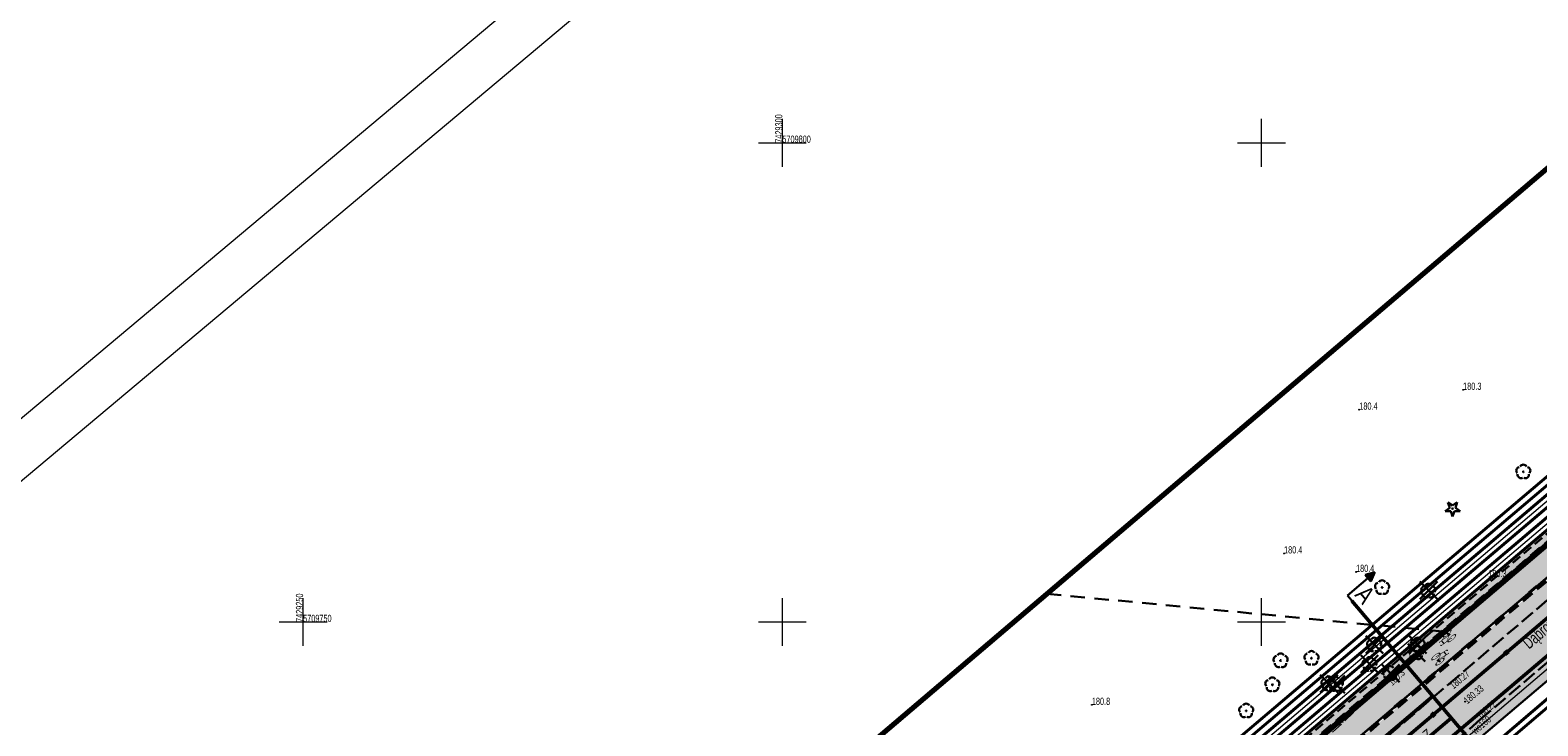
# Model space of a CAD drawing. Header units: metres. Extents: x 7429064 to 7431133, y 5709479 to 5714472.
# Tile 22 of 140: x 7429222 to 7429379, y 5709739 to 5709812. Entities that reach past the tile are written whole.
import ezdxf
from ezdxf.enums import TextEntityAlignment as Align

# ---------------------------------------------------------------- set-up
doc = ezdxf.new("R2010")
doc.units = ezdxf.units.M
for name, pattern in [('1', [0]), ('12', [3, 1, -1, 0, -1]), ('2_BUBZ02', [1.75, 1.25, -0.5]), ('2_KTCR01', [1.5, 1, -0.5]), ('2_KTJZ01', [2, 1.5, -0.5]), ('3_1', [0]), ('3_BUBZ02', [1.75, 1.25, -0.5]), ('3_BUBZ02G', [1.75, 1.25, -0.5]), ('3_KTJZ01', [2, 1.5, -0.5]), ('4', [2.5, 1.5, -1]), ('4_1', [0]), ('4_BUBZ02', [1.75, 1.25, -0.5]), ('4_BUBZ02G', [1.75, 1.25, -0.5]), ('4_SUPW_01', [0]), ('7_1', [0]), ('7_SUPW_01', [0]), ('CENTER2', [1.125, 0.75, -0.125, 0.125, -0.125]), ('DASHED', [19.05, 12.7, -6.35]), ('HIDDEN', [0.375, 0.25, -0.125])]:
    doc.linetypes.add(name, pattern=pattern)
for name, color, linetype, lineweight in [('#proj. światłowód', 1, '2_KTCR01', 18), ('_D_7_PAS DROGOWY-LINIA ROZGR TEREN INW', 222, 'HIDDEN', 50), ('_D_7_PAS DROGOWY_PODZIAL', 1, 'Continuous', 50), ('_D_7_TEREN NIEZBEDNY DLA OB_BUD', 252, 'HIDDEN', 50), ('_D_8_Wymiary', 7, 'Continuous', 20), ('_skarpy', 84, 'Continuous', 40), ('_wycinka_ZUDP', 1, 'Continuous', 30), ('arkusz', 252, 'Continuous', 18), ('BUBZ_L_1', 252, '2_BUBZ02', 18), ('BUBZ_L_1_a', 252, '4_BUBZ02', 18), ('D_1_KOCIE OCZKA', 7, 'Continuous', 50), ('D_1_LINIA_KRAWĘŻNIK_BET_20_30 WYN 12 CM - III', 7, 'Continuous', 50), ('gaPoziome', 7, 'Continuous', 30), ('GMINA_L_0', 252, '12', 35), ('KRAWĘŻNIK BETONOWY 12_25 WYN 0 CM', 250, 'DASHED', 50), ('KRZYZE_L_0', 252, '1', 18), ('KRZYZE_T_0', 252, 'Continuous', 18), ('KTJZ_L_0', 252, '2_KTJZ01', 30), ('KTUL_E_T_0', 252, 'Continuous', 25), ('PRZEKROJE_NORMALNE', 7, 'Continuous', 30), ('RTPW_T_0_a', 252, 'Continuous', 15), ('RTPW_T_1', 252, 'Continuous', 15), ('skarpa', 82, 'ŚLADY', 20), ('SUPW_E_T_0', 252, 'Continuous', 15), ('SUPW_L_0', 252, '4_SUPW_01', 18), ('zakres', 252, 'Continuous', 70)]:
    doc.layers.add(name, color=color, linetype=linetype, lineweight=lineweight)
for name, color, linetype in [('_1_Mapa', 7, 'Continuous'), ('_1_X-REFY', 7, 'Continuous'), ('C-DROGI-SYTUACJA-ETYKIETY', 7, 'Continuous'), ('zzz.gaHSDomyslna', 7, 'Continuous')]:
    doc.layers.add(name, color=color, linetype=linetype)
doc.layers.add('_Brudnopis', color=22, linetype='Continuous', lineweight=50, plot=False)
doc.layers.add('D_1_LINIA_OBRZEŻE_BET_6x30cm - III', color=24, linetype='Continuous', lineweight=30, transparency=0.3)
for name, color, linetype, lineweight, true_color, transparency in [('D_2_HECZ_CHODNIK_KOSTKA', 7, 'Continuous', 0, 0xf7f588, 0.35), ('D_2_HECZ_JEZDNIA KR3- NOWA KONSTRUKCJA', 7, 'Continuous', 13, 0x99e6ff, 0.3), ('D_2_HECZ_JEZDNIA KR3- NOWA KONSTRUKCJA G4', 7, 'Continuous', 13, 0xbdbdbd, 0.3)]:
    doc.layers.add(name, color=color, linetype=linetype, lineweight=lineweight, true_color=true_color, transparency=transparency)
for name, color, linetype, lineweight, true_color in [('DZIALKA_L_0', 7, '1', 40, 0x008000), ('HECZ DROGI ROWEROWE', 7, 'Continuous', 13, 0xff8a8a), ('OBOP_T_0_a', 7, 'Continuous', 30, 0x008000), ('OBOP_T_1_a', 7, 'Continuous', 30, 0x008000), ('UZYTKI_L_0', 7, '4', 30, 0x008000)]:
    doc.layers.add(name, color=color, linetype=linetype, lineweight=lineweight, true_color=true_color)
doc.styles.add('Styl Arial', font='arial.ttf', dxfattribs={"width": 0.8, "height": 0.9})
doc.styles.add('wym500', font='arial.ttf', dxfattribs={"width": 0.9, "height": 0.9})
doc.linetypes.add('ŚLADY', pattern='A,3.81,[130,ltypeshp.shx,S=6.35,R=0,X=0,Y=0],3.81', length=7.62)

# ---------------------------------------------------------------- blocks, each defined once
blk = doc.blocks.new('A$C59100B2D')
at = {"layer": '_wycinka_ZUDP'}
for points in [[(-0.7, -0.71), (0.7, 0.71)], [(0.7, -0.71), (-0.7, 0.71)]]:
    blk.add_lwpolyline(points, dxfattribs=at)
blk = doc.blocks.new('3_RTPW02')
at = {"linetype": 'Continuous'}
blk.add_circle((0, 0), 0.045, dxfattribs=at)
blk = doc.blocks.new('4_OBOP02_01')
at = {"linetype": 'Continuous'}
blk.add_circle((0, 0), 0.045, dxfattribs=at)
for centre, start, end in [((-0.36, 0.12), 102.1445, 221.86), ((0, 0.38), 30.1401, 149.8599), ((0.36, 0.12), 318.14, 77.8555), ((-0.22, -0.3), 174.1482, 293.8542), ((0.22, -0.3), 246.1458, 5.8518)]:
    blk.add_arc(centre, 0.375, start, end, dxfattribs=at)
blk = doc.blocks.new('4_OBOP01_01')
at = {"linetype": 'Continuous'}
for p, q in [((-0.78225, -0.26495), (-0.3012, 0.09375)), ((-0.3012, 0.09375), (-0.4937, 0.6621)), ((-0.4937, 0.6621), (-0.0039, 0.31545)), ((-0.0039, 0.31545), (0.4771, 0.67415)), ((0.4771, 0.67415), (0.2988, 0.1012)), ((0.2988, 0.1012), (0.7886, -0.24545)), ((-0.18225, -0.2575), (-0.78225, -0.26495)), ((0.01025, -0.82585), (-0.18225, -0.2575)), ((0.1886, -0.2529), (0.01025, -0.82585)), ((0.7886, -0.24545), (0.1886, -0.2529))]:
    blk.add_line(p, q, dxfattribs=at)
blk.add_circle((0, 0), 0.045, dxfattribs=at)
blk = doc.blocks.new('4_RTPW01')
at = {"linetype": 'Continuous'}
blk.add_circle((0, 0), 0.045, dxfattribs=at)
blk = doc.blocks.new('X-ref_MDCP_Szara')
at = {"layer": 'arkusz', "linetype": 'Continuous'}
for p, q in [((7429064.33, 5709640.14), (7429853.36, 5710302.21)), ((7429071.38, 5709639.53), (7429852.74, 5710295.17))]:
    blk.add_line(p, q, dxfattribs=at)
at = {"layer": 'BUBZ_L_1', "linetype": '3_BUBZ02'}
blk.add_line((7429362.15, 5709742.94), (7429344.41, 5709726.3), dxfattribs=at)
at = {"layer": 'BUBZ_L_1', "linetype": '3_BUBZ02G'}
blk.add_line((7429348.21, 5709731.08), (7429362.15, 5709742.94), dxfattribs=at)
at = {"layer": 'BUBZ_L_1', "linetype": '3_1'}
for p, q in [((7429360.71, 5709741.71), (7429360.77, 5709741.64)), ((7429361.05, 5709742), (7429361.09, 5709741.95)), ((7429361.39, 5709742.29), (7429361.42, 5709742.25)), ((7429361.72, 5709742.57), (7429361.74, 5709742.55)), ((7429362.06, 5709742.86), (7429362.06, 5709742.86)), ((7429358.69, 5709739.99), (7429358.83, 5709739.82)), ((7429359.02, 5709740.28), (7429359.15, 5709740.13)), ((7429359.36, 5709740.56), (7429359.48, 5709740.43)), ((7429359.7, 5709740.85), (7429359.8, 5709740.73)), ((7429360.04, 5709741.14), (7429360.12, 5709741.04)), ((7429360.37, 5709741.43), (7429360.45, 5709741.34)), ((7429358.01, 5709739.42), (7429358.18, 5709739.22)), ((7429358.35, 5709739.7), (7429358.51, 5709739.52))]:
    blk.add_line(p, q, dxfattribs=at)
at = {"layer": 'BUBZ_L_1_a', "linetype": '4_BUBZ02G'}
blk.add_line((7429348.21, 5709731.08), (7429364.51, 5709745.15), dxfattribs=at)
at = {"layer": 'BUBZ_L_1_a', "linetype": '4_BUBZ02'}
for p in [(7429364.51, 5709745.15), (7429348.21, 5709731.08)]:
    blk.add_line(p, (7429362.15, 5709742.94), dxfattribs=at)
at = {"layer": 'BUBZ_L_1_a', "linetype": '4_1'}
for p, q in [((7429364.1, 5709744.8), (7429364.12, 5709744.78)), ((7429364.48, 5709745.13), (7429364.48, 5709745.13)), ((7429362.21, 5709743.17), (7429362.26, 5709743.12)), ((7429362.59, 5709743.49), (7429362.66, 5709743.41)), ((7429362.97, 5709743.82), (7429363.01, 5709743.77)), ((7429363.35, 5709744.15), (7429363.39, 5709744.1)), ((7429363.73, 5709744.47), (7429363.75, 5709744.44)), ((7429360.32, 5709741.53), (7429360.4, 5709741.44)), ((7429360.7, 5709741.86), (7429360.74, 5709741.81)), ((7429361.08, 5709742.19), (7429361.16, 5709742.09)), ((7429361.46, 5709742.51), (7429361.5, 5709742.46)), ((7429361.83, 5709742.84), (7429361.92, 5709742.74)), ((7429358.81, 5709740.23), (7429358.87, 5709740.15)), ((7429359.18, 5709740.55), (7429359.23, 5709740.5)), ((7429359.56, 5709740.88), (7429359.63, 5709740.8)), ((7429359.94, 5709741.21), (7429359.98, 5709741.16)), ((7429357.67, 5709739.25), (7429357.71, 5709739.19)), ((7429358.05, 5709739.57), (7429358.11, 5709739.5)), ((7429358.43, 5709739.9), (7429358.47, 5709739.85))]:
    blk.add_line(p, q, dxfattribs=at)
at = {"layer": 'DZIALKA_L_0', "linetype": '1'}
for p, q in [((7429435.86, 5709805.65), (7429307.84, 5709696.73)), ((7429408.88, 5709766.76), (7429315.02, 5709686.81))]:
    blk.add_line(p, q, dxfattribs=at)
at = {"layer": 'GMINA_L_0', "linetype": '12'}
blk.add_line((7429307.84, 5709696.73), (7429435.86, 5709805.65), dxfattribs=at)
at = {"layer": 'KRZYZE_L_0', "linetype": '1'}
for p, q in [((7429300, 5709797.5), (7429300, 5709802.5)), ((7429350, 5709797.5), (7429350, 5709802.5)), ((7429297.5, 5709800), (7429302.5, 5709800)), ((7429347.5, 5709800), (7429352.5, 5709800)), ((7429250, 5709747.5), (7429250, 5709752.5)), ((7429300, 5709747.5), (7429300, 5709752.5)), ((7429350, 5709747.5), (7429350, 5709752.5)), ((7429247.5, 5709750), (7429252.5, 5709750)), ((7429297.5, 5709750), (7429302.5, 5709750)), ((7429347.5, 5709750), (7429352.5, 5709750))]:
    blk.add_line(p, q, dxfattribs=at)
at = {"layer": 'KTJZ_L_0', "linetype": '3_KTJZ01'}
for p, q in [((7429369.53, 5709743.52), (7429392.27, 5709762.91)), ((7429395.23, 5709758.92), (7429372.8, 5709739.82)), ((7429346.53, 5709723.92), (7429369.53, 5709743.52)), ((7429372.8, 5709739.82), (7429350.04, 5709719.88))]:
    blk.add_line(p, q, dxfattribs=at)
at = {"layer": 'SUPW_L_0', "linetype": '7_SUPW_01'}
blk.add_line((7429369.46, 5709736.3), (7429593.18, 5709927.23), dxfattribs=at)
at = {"layer": 'SUPW_L_0', "linetype": '7_1'}
blk.add_line((7429369.46, 5709736.3), (7429593.18, 5709927.23), dxfattribs=at)
at = {"layer": 'UZYTKI_L_0', "linetype": '4'}
blk.add_line((7429327.58, 5709752.94), (7429369.24, 5709748.97), dxfattribs=at)
at = {"layer": 'zakres', "linetype": 'Continuous', "lineweight": 70, "flags": 128}
blk.add_lwpolyline([(7429292.23, 5709722.86), (7429640.8, 5710019.4)], dxfattribs=at)
at = {"layer": 'OBOP_T_0_a'}
blk.add_blockref('4_OBOP01_01', (7429369.92, 5709761.82), dxfattribs=at)
at = {"layer": 'OBOP_T_1_a'}
for p in [(7429377.3, 5709765.67), (7429362.57, 5709753.6), (7429367.39, 5709753.24), (7429361.74, 5709747.61), (7429366.28, 5709747.62), (7429351.98, 5709745.97), (7429355.2, 5709746.22), (7429361.26, 5709745.59), (7429366.13, 5709746.78), (7429363.42, 5709744.63), (7429351.12, 5709743.45), (7429356.98, 5709743.57), (7429357.74, 5709743.5), (7429348.39, 5709740.73)]:
    blk.add_blockref('4_OBOP02_01', p, dxfattribs=at)
at = {"layer": 'RTPW_T_0_a'}
for p in [(7429371.02, 5709774.22), (7429360.19, 5709772.15), (7429352.34, 5709757.15), (7429359.85, 5709755.22), (7429375.55, 5709754.68), (7429364.51, 5709745.15), (7429332.29, 5709741.35)]:
    blk.add_blockref('4_RTPW01', p, dxfattribs=at)
at = {"layer": 'RTPW_T_1'}
for p in [(7429369.53, 5709743.52), (7429371.23, 5709741.69), (7429372.8, 5709739.82)]:
    blk.add_blockref('3_RTPW02', p, dxfattribs=at)
at = {"layer": 'KRZYZE_T_0', "width": 0.7}
for s, p in [('7429300', (7429300, 5709800)), ('7429250', (7429250, 5709750))]:
    blk.add_text(s, height=0.75, rotation=90, dxfattribs=at).set_placement(p)
for s, p in [('5709800', (7429300, 5709800)), ('5709750', (7429250, 5709750))]:
    blk.add_text(s, height=0.75, dxfattribs=at).set_placement(p)
at = {"layer": 'KTUL_E_T_0', "width": 0.7}
blk.add_text('Dąbrowska', height=1.25, rotation=40.5459, dxfattribs=at).set_placement((7429379.82, 5709749.37), align=Align.MIDDLE)
at = {"layer": 'RTPW_T_0_a', "width": 0.7}
for s, p in [('180.3', (7429371.02, 5709774.22)), ('180.4', (7429360.19, 5709772.15)), ('180.4', (7429352.34, 5709757.15)), ('180.4', (7429359.85, 5709755.22)), ('180.8', (7429332.29, 5709741.35))]:
    blk.add_text(s, height=0.75, dxfattribs=at).set_placement(p)
blk.add_text('180.3', height=0.75, dxfattribs=at).set_placement((7429375.55, 5709754.68), align=Align.RIGHT)
blk.add_text('180.3', height=0.75, rotation=43.1619, dxfattribs=at).set_placement((7429364.51, 5709745.15), align=Align.TOP_RIGHT)
at = {"layer": 'RTPW_T_1', "width": 0.7}
blk.add_text('180.27', height=0.75, rotation=40.4536, dxfattribs=at).set_placement((7429369.53, 5709743.52), align=Align.TOP_LEFT)
blk.add_text('180.33', height=0.75, rotation=40.5899, dxfattribs=at).set_placement((7429371.23, 5709741.69), align=Align.MIDDLE_LEFT)
blk.add_text('180.22', height=0.75, rotation=40.4157, dxfattribs=at).set_placement((7429372.8, 5709739.82))
at = {"layer": 'SUPW_E_T_0', "width": 0.7}
blk.add_text('wo160', height=0.75, rotation=40.4785, dxfattribs=at).set_placement((7429372.92, 5709739.25), align=Align.MIDDLE)
blk = doc.blocks.new('X-ref_Oświetlenie i teletechnika')
at = {"layer": '#proj. światłowód', "lineweight": 30, "flags": 128}
blk.add_lwpolyline([(7429617.95, 5709967.85), (7429611.16, 5709956.37), (7429573.16, 5709923.86), (7429535.25, 5709891.4), (7429497.34, 5709858.96), (7429459.29, 5709826.67), (7429421.23, 5709794.38), (7429383.14, 5709762.06), (7429345.12, 5709729.8), (7429305.76, 5709699.93), (7429266.41, 5709683.28), (7429226.48, 5709664.88)], dxfattribs=at)
blk = doc.blocks.new('*U217')
at = {"linetype": 'Continuous', "lineweight": 0}
h = blk.add_hatch(color=0, dxfattribs=at)
edge = h.paths.add_edge_path()
edge.add_ellipse((-0.35, 0.6), major_axis=(0, 0.6), ratio=0.333333, start_angle=339.1791, end_angle=685.9352)
edge.add_line((-0.24, 1.1), (-0.23, 1.16))
edge.add_line((-0.23, 1.16), (0, 0.68))
edge.add_arc((-0.02, 0.67), 0.0247, 0, 26.5651, ccw=False)
edge.add_line((0.01, 0.67), (0.01, 0.42))
edge.add_arc((0.03, 0.42), 0.0247, 180, 270)
edge.add_line((0.03, 0.4), (0.08, 0.4))
edge.add_arc((0.08, 0.42), 0.0247, 270, 290.3551)
edge.add_line((0.08, 0.4), (0.16, 0.43))
edge.add_ellipse((0.35, 0.6), major_axis=(0, 0.6), ratio=0.333333, start_angle=106.5707, end_angle=378.3144)
edge.add_line((0.29, 1.17), (0.22, 1.52))
edge.add_line((0.22, 1.52), (0.25, 1.77))
edge.add_line((0.25, 1.77), (0.26, 1.77))
edge.add_line((0.26, 1.77), (0.27, 1.81))
edge.add_line((0.27, 1.81), (0.27, 1.86))
edge.add_line((0.27, 1.86), (0.14, 1.86))
edge.add_line((0.14, 1.86), (0.14, 1.81))
edge.add_line((0.14, 1.81), (0.2, 1.77))
edge.add_line((0.2, 1.77), (0.18, 1.64))
edge.add_line((0.18, 1.64), (-0.18, 1.64))
edge.add_line((-0.18, 1.64), (-0.16, 1.83))
edge.add_spline(control_points=[(-0.16, 1.83), (-0.16, 1.84), (-0.15, 1.86), (-0.12, 1.86), (-0.1, 1.86)], knot_values=[0, 0, 0, 0, 0.02025, 0.071822, 0.071822, 0.071822, 0.071822], degree=3, periodic=0)
edge.add_line((-0.1, 1.86), (-0.05, 1.86))
edge.add_line((-0.05, 1.86), (-0.05, 2))
edge.add_line((-0.05, 2), (-0.13, 2))
edge.add_spline(control_points=[(-0.13, 2), (-0.14, 2), (-0.15, 1.99), (-0.16, 1.99)], knot_values=[0.067484, 0.067484, 0.067484, 0.067484, 0.093736, 0.093736, 0.093736, 0.093736], degree=3, periodic=0)
edge.add_arc((-0.12, 1.92), 0.0817, 120.1379, 168.8933)
edge.add_line((-0.2, 1.93), (-0.28, 1.16))
h.paths.add_polyline_path([(-0.19, 1.5), (0.16, 1.5), (0.05, 0.7), (-0.22, 1.24)], flags=16)
edge = h.paths.add_edge_path(flags=16)
edge.add_ellipse((-0.35, 0.6), major_axis=(0, -0.45), ratio=0.350072, start_angle=159.1526, end_angle=502.0815, ccw=False)
edge.add_line((-0.29, 1.02), (-0.32, 0.73))
edge.add_arc((-0.34, 0.74), 0.0128, 322.797, 353.8856, ccw=False)
edge.add_line((-0.33, 0.73), (-0.36, 0.69))
edge.add_arc((-0.33, 0.66), 0.0365, 142.797, 180)
edge.add_line((-0.37, 0.66), (-0.37, 0.57))
edge.add_arc((-0.35, 0.57), 0.0128, 180, 270)
edge.add_line((-0.35, 0.56), (-0.35, 0.56))
edge.add_arc((-0.35, 0.57), 0.0128, 270, 333.0195)
edge.add_spline(control_points=[(-0.33, 0.57), (-0.32, 0.59), (-0.3, 0.63), (-0.28, 0.68), (-0.28, 0.7), (-0.28, 0.7)], knot_values=[0.007888, 0.007888, 0.007888, 0.007888, 0.089431, 0.152858, 0.158023, 0.158023, 0.158023, 0.158023], degree=3, periodic=0)
edge.add_line((-0.28, 0.7), (-0.25, 0.95))
edge = h.paths.add_edge_path(flags=16)
edge.add_line((0.2, 1.38), (0.25, 1.12))
edge.add_ellipse((0.35, 0.6), major_axis=(0, 0.6), ratio=0.333333, start_angle=390.3444, end_angle=440.4059)
edge.add_line((0.15, 0.7), (0.1, 0.7))
edge.add_line((0.1, 0.7), (0.2, 1.38))
edge = h.paths.add_edge_path(flags=16)
edge.add_ellipse((0.35, 0.6), major_axis=(0, -0.45), ratio=0.350072, start_angle=290.1309, end_angle=617.1604, ccw=False)
edge.add_line((0.2, 0.45), (0.35, 0.5))
edge.add_arc((0.28, 0.59), 0.119, 307.1318, 362.4334)
edge.add_line((0.4, 0.6), (0.4, 0.68))
edge.add_arc((0.37, 0.68), 0.0247, 0, 90)
edge.add_line((0.37, 0.7), (0.2, 0.7))
blk = doc.blocks.new('*U218')
at = {"linetype": 'Continuous', "lineweight": 0}
h = blk.add_hatch(color=0, dxfattribs=at)
edge = h.paths.add_edge_path()
edge.add_ellipse((-0.35, 0.6), major_axis=(0, 0.6), ratio=0.333333, start_angle=339.1791, end_angle=685.9352)
edge.add_line((-0.24, 1.1), (-0.23, 1.16))
edge.add_line((-0.23, 1.16), (0, 0.68))
edge.add_arc((-0.02, 0.67), 0.0247, 0, 26.5651, ccw=False)
edge.add_line((0.01, 0.67), (0.01, 0.42))
edge.add_arc((0.03, 0.42), 0.0247, 180, 270)
edge.add_line((0.03, 0.4), (0.08, 0.4))
edge.add_arc((0.08, 0.42), 0.0247, 270, 290.3551)
edge.add_line((0.08, 0.4), (0.16, 0.43))
edge.add_ellipse((0.35, 0.6), major_axis=(0, 0.6), ratio=0.333333, start_angle=106.5707, end_angle=378.3144)
edge.add_line((0.29, 1.17), (0.22, 1.52))
edge.add_line((0.22, 1.52), (0.25, 1.77))
edge.add_line((0.25, 1.77), (0.26, 1.77))
edge.add_line((0.26, 1.77), (0.27, 1.81))
edge.add_line((0.27, 1.81), (0.27, 1.86))
edge.add_line((0.27, 1.86), (0.14, 1.86))
edge.add_line((0.14, 1.86), (0.14, 1.81))
edge.add_line((0.14, 1.81), (0.2, 1.77))
edge.add_line((0.2, 1.77), (0.18, 1.64))
edge.add_line((0.18, 1.64), (-0.18, 1.64))
edge.add_line((-0.18, 1.64), (-0.16, 1.83))
edge.add_spline(control_points=[(-0.16, 1.83), (-0.16, 1.84), (-0.15, 1.86), (-0.12, 1.86), (-0.1, 1.86)], knot_values=[0, 0, 0, 0, 0.02025, 0.071822, 0.071822, 0.071822, 0.071822], degree=3, periodic=0)
edge.add_line((-0.1, 1.86), (-0.05, 1.86))
edge.add_line((-0.05, 1.86), (-0.05, 2))
edge.add_line((-0.05, 2), (-0.13, 2))
edge.add_spline(control_points=[(-0.13, 2), (-0.14, 2), (-0.15, 1.99), (-0.16, 1.99)], knot_values=[0.067484, 0.067484, 0.067484, 0.067484, 0.093736, 0.093736, 0.093736, 0.093736], degree=3, periodic=0)
edge.add_arc((-0.12, 1.92), 0.0817, 120.1379, 168.8933)
edge.add_line((-0.2, 1.93), (-0.28, 1.16))
h.paths.add_polyline_path([(-0.19, 1.5), (0.16, 1.5), (0.05, 0.7), (-0.22, 1.24)], flags=16)
edge = h.paths.add_edge_path(flags=16)
edge.add_ellipse((-0.35, 0.6), major_axis=(0, -0.45), ratio=0.350072, start_angle=159.1526, end_angle=502.0815, ccw=False)
edge.add_line((-0.29, 1.02), (-0.32, 0.73))
edge.add_arc((-0.34, 0.74), 0.0128, 322.797, 353.8856, ccw=False)
edge.add_line((-0.33, 0.73), (-0.36, 0.69))
edge.add_arc((-0.33, 0.66), 0.0365, 142.797, 180)
edge.add_line((-0.37, 0.66), (-0.37, 0.57))
edge.add_arc((-0.35, 0.57), 0.0128, 180, 270)
edge.add_line((-0.35, 0.56), (-0.35, 0.56))
edge.add_arc((-0.35, 0.57), 0.0128, 270, 333.0195)
edge.add_spline(control_points=[(-0.33, 0.57), (-0.32, 0.59), (-0.3, 0.63), (-0.28, 0.68), (-0.28, 0.7), (-0.28, 0.7)], knot_values=[0.007888, 0.007888, 0.007888, 0.007888, 0.089431, 0.152858, 0.158023, 0.158023, 0.158023, 0.158023], degree=3, periodic=0)
edge.add_line((-0.28, 0.7), (-0.25, 0.95))
edge = h.paths.add_edge_path(flags=16)
edge.add_line((0.2, 1.38), (0.25, 1.12))
edge.add_ellipse((0.35, 0.6), major_axis=(0, 0.6), ratio=0.333333, start_angle=390.3444, end_angle=440.4059)
edge.add_line((0.15, 0.7), (0.1, 0.7))
edge.add_line((0.1, 0.7), (0.2, 1.38))
edge = h.paths.add_edge_path(flags=16)
edge.add_ellipse((0.35, 0.6), major_axis=(0, -0.45), ratio=0.350072, start_angle=290.1309, end_angle=617.1604, ccw=False)
edge.add_line((0.2, 0.45), (0.35, 0.5))
edge.add_arc((0.28, 0.59), 0.119, 307.1318, 362.4334)
edge.add_line((0.4, 0.6), (0.4, 0.68))
edge.add_arc((0.37, 0.68), 0.0247, 0, 90)
edge.add_line((0.37, 0.7), (0.2, 0.7))
blk = doc.blocks.new('gaHSPos')
at = {"color": 0, "linetype": 'Continuous', "lineweight": 0}
blk.add_point((0, 0), dxfattribs=at)
blk = doc.blocks.new('*U221')
at = {"layer": 'zzz.gaHSDomyslna', "color": 140}
for points in [[(64.23, 54.12, 0.12, 0.12, 0), (65.76, 55.42, 0.12, 0.12, 0)], [(59.66, 50.24, 0.12, 0.12, 0), (61.18, 51.53, 0.12, 0.12, 0)], [(55.08, 46.36, 0.12, 0.12, 0), (56.61, 47.65, 0.12, 0.12, 0)], [(50.51, 42.48, 0.12, 0.12, 0), (52.03, 43.77, 0.12, 0.12, 0)], [(45.93, 38.59, 0.12, 0.12, 0), (47.46, 39.89, 0.12, 0.12, 0)], [(41.36, 34.71, 0.12, 0.12, 0), (42.88, 36.01, 0.12, 0.12, 0)], [(36.78, 30.83, 0.12, 0.12, 0), (38.31, 32.12, 0.12, 0.12, 0)], [(32.21, 26.95, 0.12, 0.12, 0), (33.73, 28.24, 0.12, 0.12, 0)], [(27.63, 23.07, 0.12, 0.12, 0), (29.16, 24.36, 0.12, 0.12, 0)], [(23.06, 19.18, 0.12, 0.12, 0), (24.58, 20.48, 0.12, 0.12, 0)], [(18.48, 15.3, 0.12, 0.12, 0), (20.01, 16.6, 0.12, 0.12, 0)], [(13.91, 11.42, 0.12, 0.12, 0), (15.43, 12.71, 0.12, 0.12, 0)], [(9.33, 7.54, 0.12, 0.12, 0), (10.86, 8.83, 0.12, 0.12, 0)], [(4.72, 3.71, 0.12, 0.12, 0.002273), (6.27, 4.97, 0.12, 0.12, 0)], [(0, 0, 0.12, 0.12, 0.002273), (1.58, 1.22, 0.12, 0.12, 0)]]:
    blk.add_lwpolyline(points, format="xyseb", dxfattribs=at)
at = {"color": 140}
for p in [(69.2, 58.34), (0, 0)]:
    blk.add_blockref('gaHSPos', p, dxfattribs=at)
blk = doc.blocks.new('*U212')
at = {"layer": 'zzz.gaHSDomyslna', "color": 140}
blk.add_lwpolyline([(0, 0, 0.24, 0.24, 0.067069), (48.76, 31.23, 0.24, 0.24, 0), (144.58, 112.54, 0.24, 0.24, 0)], format="xyseb", dxfattribs=at)
at = {"color": 140}
for p in [(144.58, 112.54), (0, 0)]:
    blk.add_blockref('gaHSPos', p, dxfattribs=at)
blk = doc.blocks.new('spearator')
at = {"layer": 'D_1_KOCIE OCZKA'}
h = blk.add_hatch(color=12, dxfattribs=at)
h.dxf.hatch_style = 1
edge = h.paths.add_edge_path()
edge.add_line((7429810.88, 5710121.63), (7429811.64, 5710122.27))
edge.add_arc((7429811.59, 5710122.33), 0.075, 310.2315, 490.2315)
edge.add_line((7429811.54, 5710122.39), (7429810.78, 5710121.74))
edge.add_arc((7429810.83, 5710121.68), 0.075, 130.2315, 310.2315)
at = {"layer": 'D_1_KOCIE OCZKA', "lineweight": 18, "flags": 128}
blk.add_lwpolyline([(7429810.88, 5710121.63), (7429811.64, 5710122.27, 1), (7429811.54, 5710122.39), (7429810.78, 5710121.74, 1)], format="xyb", close=True, dxfattribs=at)
blk = doc.blocks.new('X-ref_SOR')
at = {"layer": 'D_1_KOCIE OCZKA', "rotation": 0.06988272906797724}
for p in [(6537.14, -9426.42), (6533.64, -9429.4), (6530.13, -9432.37), (6526.62, -9435.35), (6523.11, -9438.33)]:
    blk.add_blockref('spearator', p, dxfattribs=at)
at = {"layer": 'gaPoziome'}
for name, p in [('*U212', (7429286.75, 5709685.83)), ('*U221', (7429328.78, 5709707.53))]:
    blk.add_blockref(name, p, dxfattribs=at)
at = {"layer": 'gaPoziome', "color": 140}
for name, p, rotation in [('*U218', (7429370.04, 5709748.97), 133.0520364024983), ('*U217', (7429367.92, 5709745.75), 308.4891535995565)]:
    blk.add_blockref(name, p, dxfattribs=dict(at, rotation=rotation))
blk = doc.blocks.new('AeccTickLine')
at = {"color": 0, "linetype": 'ByBlock', "lineweight": -2}
blk.add_line((0, 1), (0, -1), dxfattribs=at)
blk = doc.blocks.new('OŚ_Dąbrowskiego_1')
at = {"layer": '_D_8_Wymiary', "color": 1, "linetype": 'CENTER2', "lineweight": 35, "flags": 128}
blk.add_lwpolyline([(7429231, 5709660.66), (7429273.14, 5709676.62, 0.085629), (7429337.58, 5709714.62), (7429502.3, 5709854.38), (7429714.67, 5710036.14), (7429868.11, 5710165.95)], format="xyb", dxfattribs=at)
at = {"layer": 'C-DROGI-SYTUACJA-ETYKIETY', "color": 7, "linetype": 'Continuous', "lineweight": 60, "xscale": 0.25, "yscale": 0.25, "zscale": 0.25, "rotation": 40.31442587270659}
for p in [(7429375.53, 5709746.81), (7429367.9, 5709740.34)]:
    blk.add_blockref('AeccTickLine', p, dxfattribs=at)

msp = doc.modelspace()

# ---------------------------------------------------------------- hatches: boundary and pattern name
at = {"layer": 'D_2_HECZ_CHODNIK_KOSTKA', "transparency": 33554585}
h = msp.add_hatch(color=256, dxfattribs=at)
h.dxf.hatch_style = 1
edge = h.paths.add_edge_path()
edge.add_line((7429397.755, 5709761.543), (7429398.682, 5709762.329))
edge.add_arc((7429400.893, 5709757.845), 5, 116.24456, 130.31443)
edge.add_line((7429397.658, 5709761.657), (7429354.505, 5709725.042))
edge.add_line((7429354.505, 5709725.042), (7429339.523, 5709712.33))
edge.add_arc((7429194.822, 5709882.942), 223.711, 294.66533, 310.3021, ccw=False)
edge.add_arc((7429290.685, 5709674.19), 6, 114.66533, 169.48104)
edge.add_line((7429284.786, 5709675.285), (7429285.343, 5709675.497))
edge.add_arc((7429290.685, 5709674.19), 5.5, 114.66533, 166.24606, ccw=False)
edge.add_line((7429288.39, 5709679.188), (7429288.635, 5709678.64))
edge.add_arc((7429290.685, 5709674.19), 4.9, 114.73695, 161.24563)
edge.add_line((7429286.045, 5709675.765), (7429287.318, 5709676.25))
edge.add_line((7429287.318, 5709676.25), (7429289.254, 5709677.949))
edge.add_arc((7429195.246, 5709882.369), 225, 294.69669, 310.31443)
edge.add_line((7429340.817, 5709710.805), (7429355.799, 5709723.517))
edge.add_line((7429355.799, 5709723.517), (7429398.725, 5709759.94))
edge.add_line((7429398.725, 5709759.94), (7429403.432, 5709761.977))
edge.add_arc((7429400.893, 5709757.845), 4.85, 58.42174, 130.31443)
at = {"layer": 'D_2_HECZ_JEZDNIA KR3- NOWA KONSTRUKCJA'}
h = msp.add_hatch(color=256, dxfattribs=at)
h.dxf.hatch_style = 1
edge = h.paths.add_edge_path()
edge.add_arc((7429610.557, 5709990.469), 30, 310.55901, 314.29353)
edge.add_arc((7429610.557, 5709990.469), 30, 314.29353, 325.39412)
edge.add_line((7429635.249, 5709973.431), (7429635.899, 5709972.672))
edge.add_line((7429635.899, 5709972.672), (7429667.702, 5709999.89))
edge.add_line((7429667.702, 5709999.89), (7429675.246, 5710006.347))
edge.add_line((7429675.246, 5710006.347), (7429712.724, 5710038.423))
edge.add_line((7429712.724, 5710038.423), (7429823.828, 5710132.378))
edge.add_line((7429823.828, 5710132.378), (7429834.316, 5710141.377))
edge.add_line((7429834.316, 5710141.377), (7429846.156, 5710151.524))
edge.add_line((7429846.156, 5710151.524), (7429850.099, 5710146.734))
edge.add_line((7429850.099, 5710146.734), (7429838.187, 5710136.85))
edge.add_line((7429838.187, 5710136.85), (7429827.698, 5710127.833))
edge.add_line((7429827.698, 5710127.833), (7429716.613, 5710033.854))
edge.add_line((7429716.613, 5710033.854), (7429633.474, 5709962.699))
edge.add_arc((7429636.726, 5709958.9), 5, 130.55901, 193.25708)
edge.add_line((7429631.859, 5709957.753), (7429636.051, 5709939.958))
edge.add_line((7429636.051, 5709939.958), (7429630.653, 5709938.888))
edge.add_line((7429630.653, 5709938.888), (7429629.491, 5709943.821))
edge.add_arc((7429623.651, 5709942.445), 6, 13.25708, 130.55901)
edge.add_line((7429619.749, 5709947.003), (7429619.729, 5709946.986))
edge.add_line((7429619.729, 5709946.986), (7429617.779, 5709949.265))
edge.add_line((7429617.779, 5709949.265), (7429606.383, 5709939.512))
edge.add_line((7429606.383, 5709939.512), (7429594.274, 5709929.149))
edge.add_line((7429594.274, 5709929.149), (7429594.825, 5709928.314))
edge.add_line((7429594.825, 5709928.314), (7429589.708, 5709924.935))
edge.add_arc((7429606.237, 5709899.9), 30, 123.43399, 130.55901)
edge.add_line((7429586.73, 5709922.692), (7429529.23, 5709873.48))
edge.add_line((7429529.23, 5709873.48), (7429502.179, 5709850.343))
edge.add_line((7429502.179, 5709850.343), (7429339.523, 5709712.33))
edge.add_arc((7429194.822, 5709882.942), 223.711, 294.66533, 310.3021, ccw=False)
edge.add_arc((7429190.304, 5709894.737), 236.317, 290.79615, 294.46753, ccw=False)
edge.add_line((7429274.207, 5709673.816), (7429245.41, 5709663.13))
edge.add_line((7429245.41, 5709663.13), (7429242.106, 5709661.907))
edge.add_line((7429242.106, 5709661.907), (7429240.354, 5709666.717))
edge.add_line((7429240.354, 5709666.717), (7429244.254, 5709668.201))
edge.add_line((7429244.254, 5709668.201), (7429272.082, 5709679.428))
edge.add_arc((7429195.246, 5709882.369), 217, 290.73736, 310.31443)
edge.add_line((7429335.641, 5709716.905), (7429500.355, 5709856.664))
edge.add_line((7429500.355, 5709856.664), (7429629.269, 5709966.997))
edge.add_line((7429629.269, 5709966.997), (7429630.064, 5709967.677))
at = {"layer": 'D_2_HECZ_JEZDNIA KR3- NOWA KONSTRUKCJA G4'}
h = msp.add_hatch(color=256, dxfattribs=at)
h.dxf.hatch_style = 1
edge = h.paths.add_edge_path()
edge.add_line((7429364.863, 5709745.792), (7429431.778, 5709802.569))
edge.add_line((7429431.778, 5709802.569), (7429431.696, 5709803.653))
edge.add_line((7429431.696, 5709803.653), (7429333.053, 5709719.955))
edge.add_arc((7429195.246, 5709882.369), 213, 294.72333, 310.31443, ccw=False)
edge.add_line((7429284.33, 5709688.893), (7429284.698, 5709688.094))
edge.add_arc((7429195.216, 5709882.43), 213.948, 294.72369, 310.31054)
edge.add_line((7429333.625, 5709719.284), (7429364.863, 5709745.792))
at = {"layer": 'HECZ DROGI ROWEROWE'}
h = msp.add_hatch(color=256, dxfattribs=at)
h.dxf.hatch_style = 1
edge = h.paths.add_edge_path()
edge.add_arc((7429796.82, 5710136.433), 20.404, 308.03217, 334.25282)
edge.add_arc((7429835.93, 5710116.897), 23.318, 143.78965, 152.76235, ccw=False)
edge.add_arc((7429839.325, 5710112.767), 28.527, 132.15112, 141.12382, ccw=False)
edge.add_line((7429820.181, 5710133.917), (7429834.124, 5710145.713))
edge.add_arc((7429837.354, 5710141.896), 5, 102.0154, 130.23149, ccw=False)
edge.add_line((7429836.313, 5710146.786), (7429842.063, 5710148.01))
edge.add_line((7429842.063, 5710148.01), (7429845.234, 5710150.73))
edge.add_line((7429845.234, 5710150.73), (7429843.045, 5710150.264))
edge.add_arc((7429842.629, 5710152.22), 2, 169.05959, 282.0154, ccw=False)
edge.add_line((7429840.665, 5710152.6), (7429846.908, 5710184.895))
edge.add_arc((7429848.38, 5710184.61), 1.5, 109.39883, 169.05959, ccw=False)
edge.add_line((7429847.882, 5710186.025), (7429848.854, 5710186.367))
edge.add_line((7429848.854, 5710186.367), (7429847.265, 5710191.424))
edge.add_line((7429847.265, 5710191.424), (7429846.903, 5710192.479))
edge.add_line((7429846.903, 5710192.479), (7429845.675, 5710198.449))
edge.add_arc((7429825.958, 5710195.082), 20.002, -10.93914, 9.68818, ccw=False)
edge.add_line((7429845.597, 5710191.287), (7429839.403, 5710159.242))
edge.add_arc((7429819.766, 5710163.038), 20, 310.23149, 349.05959, ccw=False)
edge.add_line((7429832.684, 5710147.769), (7429817.64, 5710135.042))
edge.add_arc((7429832.495, 5710117.483), 23, 130.23149, 151.7604)
edge.add_arc((7429794.613, 5710137.829), 20, 310.23149, 331.7604, ccw=False)
edge.add_line((7429807.531, 5710122.56), (7429710.78, 5710040.708))
edge.add_line((7429710.78, 5710040.708), (7429674.341, 5710009.522))
edge.add_arc((7429663.288, 5710022.437), 17, 303.43399, 310.55901, ccw=False)
edge.add_line((7429672.654, 5710008.25), (7429665.175, 5710003.312))
edge.add_arc((7429654.155, 5710020.002), 20, 287.25233, 303.43399, ccw=False)
edge.add_line((7429660.087, 5710000.902), (7429655.396, 5709999.445))
edge.add_arc((7429662.069, 5709977.958), 22.5, 107.25233, 130.55901)
edge.add_line((7429647.439, 5709995.052), (7429638.424, 5709987.337))
edge.add_arc((7429653.054, 5709970.242), 22.5, 130.55901, 144.59525)
edge.add_line((7429634.715, 5709983.278), (7429621.962, 5709965.306))
edge.add_arc((7429606.364, 5709977.009), 19.5, 310.55901, 323.1201, ccw=False)
edge.add_line((7429619.043, 5709962.194), (7429498.409, 5709858.948))
edge.add_line((7429498.409, 5709858.948), (7429409.747, 5709783.718))
edge.add_line((7429409.747, 5709783.718), (7429333.7, 5709719.193))
edge.add_arc((7429195.246, 5709882.369), 214, 294.99294, 310.31443, ccw=False)
edge.add_line((7429285.662, 5709688.408), (7429286.787, 5709685.755))
edge.add_arc((7429195.216, 5709882.43), 216.948, 294.96649, 310.31053)
edge.add_line((7429335.566, 5709716.997), (7429500.277, 5709856.756))
edge.add_line((7429500.277, 5709856.756), (7429621.38, 5709960.403))
edge.add_line((7429621.38, 5709960.403), (7429627.625, 5709965.748))
edge.add_line((7429627.625, 5709965.748), (7429629.904, 5709967.698))
edge.add_line((7429629.904, 5709967.698), (7429629.179, 5709968.529))
edge.add_arc((7429630.687, 5709969.843), 2, 144.59525, 221.08228, ccw=False)
edge.add_line((7429629.056, 5709971.002), (7429636.752, 5709981.829))
edge.add_arc((7429653.054, 5709970.242), 20, 130.55901, 144.59525, ccw=False)
edge.add_line((7429640.049, 5709985.437), (7429649.631, 5709993.62))
edge.add_arc((7429662.069, 5709977.958), 20, 107.25233, 128.45329, ccw=False)
edge.add_line((7429656.137, 5709997.058), (7429665.185, 5709999.868))
edge.add_line((7429665.185, 5709999.868), (7429673.721, 5710005.504))
edge.add_arc((7429657.258, 5710030.439), 29.88, 303.43399, 310.55901)
edge.add_line((7429676.687, 5710007.738), (7429712.64, 5710038.509))
edge.add_line((7429712.64, 5710038.509), (7429809.391, 5710120.361))
edge.add_line((7429809.391, 5710120.361), (7429809.391, 5710120.361))
at = {"layer": 'PRZEKROJE_NORMALNE', "transparency": 33554585}
h = msp.add_hatch(color=256, dxfattribs=at)
h.dxf.hatch_style = 1
h.paths.add_polyline_path([(7429361.812, 5709755.184), (7429360.794, 5709754.935), (7429361.097, 5709754.577)])
h = msp.add_hatch(color=256, dxfattribs=at)
h.dxf.hatch_style = 1
h.paths.add_polyline_path([(7429361.812, 5709755.184), (7429361.097, 5709754.577), (7429361.401, 5709754.22)])

# ---------------------------------------------------------------- linework, layer by layer
at = {"layer": '_Brudnopis', "flags": 128}
for points in [[(7429230.998, 5709660.664), (7429273.145, 5709676.622, 0.0856053), (7429337.585, 5709714.618), (7429368.823, 5709741.125), (7429502.301, 5709854.381), (7429714.669, 5710036.139), (7429868.111, 5710165.952)], [(7429230.466, 5709662.067), (7429272.613, 5709678.025, 0.0856053), (7429336.614, 5709715.761), (7429367.852, 5709742.269)], [(7429231.529, 5709659.262), (7429273.676, 5709675.219, 0.0856053), (7429338.555, 5709713.474), (7429369.793, 5709739.982)]]:
    msp.add_lwpolyline(points, format="xyb", dxfattribs=at)
msp.add_lwpolyline([(7429359.42, 5709752.208), (7429375.421, 5709733.349)], dxfattribs=at)
at = {"layer": '_D_7_PAS DROGOWY-LINIA ROZGR TEREN INW', "ltscale": 10, "const_width": 0.3, "flags": 128}
msp.add_lwpolyline([(7429287.498, 5709689.141), (7429307.71, 5709696.948), (7429435.698, 5709805.84), (7429660.078, 5709996.74), (7429836.288, 5710146.69)], dxfattribs=at)
at = {"layer": '_D_7_PAS DROGOWY_PODZIAL', "ltscale": 0.2, "const_width": 0.3, "flags": 128}
msp.add_lwpolyline([(7429838.788, 5710158.699), (7429835.061, 5710151.867), (7429707.929, 5710044.059), (7429670.336, 5710012.083), (7429661.685, 5710006.163), (7429648.718, 5710002.136), (7429632.935, 5709988.628), (7429615.789, 5709965.397), (7429495.458, 5709862.411), (7429330.756, 5709722.662), (7429319.402, 5709713.684), (7429307.842, 5709705.758), (7429296.806, 5709699.189), (7429282.846, 5709692.117), (7429269.349, 5709686.304), (7429250.2, 5709678.58), (7429239.824, 5709670.46)], dxfattribs=at)
at = {"layer": '_D_7_TEREN NIEZBEDNY DLA OB_BUD', "ltscale": 10, "const_width": 0.3, "flags": 128}
msp.add_lwpolyline([(7429838.642, 5710133.498), (7429838.163, 5710130.983), (7429669.785, 5709988.07), (7429674.221, 5709982.833), (7429665.132, 5709974.906), (7429667.705, 5709971.871), (7429662.832, 5709967.707), (7429665.637, 5709964.494), (7429637.109, 5709939.516), (7429616.438, 5709933.991), (7429410.711, 5709758.425), (7429398.46, 5709756.965), (7429363.725, 5709727.377), (7429364.497, 5709726.485), (7429330.157, 5709696.304), (7429317.553, 5709687.475), (7429303.139, 5709679.24), (7429296.402, 5709677.454), (7429295.854, 5709678.755), (7429285.213, 5709675.171), (7429285.468, 5709665.629), (7429278.469, 5709665.47), (7429278.347, 5709670.061), (7429254.481, 5709660.887), (7429229.937, 5709651.368), (7429224.487, 5709665.833), (7429244.657, 5709675.131), (7429249.847, 5709679.192), (7429269.079, 5709686.95), (7429282.549, 5709692.752), (7429296.468, 5709699.803), (7429307.464, 5709706.348), (7429318.986, 5709714.248), (7429330.313, 5709723.204), (7429495.004, 5709862.943), (7429615.273, 5709965.877), (7429632.42, 5709989.108), (7429648.373, 5710002.762), (7429661.377, 5710006.8), (7429669.911, 5710012.64), (7429707.476, 5710044.593), (7429834.508, 5710152.316), (7429838.121, 5710158.939), (7429844.755, 5710193.28), (7429843.741, 5710206.48), (7429852.314, 5710203.598), (7429849.368, 5710188.375), (7429850.227, 5710185.684), (7429848.746, 5710185.163), (7429846.827, 5710175.247), (7429842.58, 5710153.283), (7429856.534, 5710164.104), (7429864.199, 5710154.59)], close=True, dxfattribs=at)
at = {"layer": '_skarpy', "flags": 128}
for points in [[(7429331.242, 5709722.09), (7429430.493, 5709806.304)], [(7429331.888, 5709721.328), (7429430.586, 5709805.072)], [(7429332.406, 5709720.718), (7429430.771, 5709804.18)], [(7429333.053, 5709719.955), (7429430.754, 5709802.854)]]:
    msp.add_lwpolyline(points, dxfattribs=at)
at = {"layer": 'D_1_LINIA_KRAWĘŻNIK_BET_20_30 WYN 12 CM - III'}
msp.add_line((7429354.505, 5709725.042), (7429397.658, 5709761.657), dxfattribs=at)
at = {"layer": 'D_1_LINIA_OBRZEŻE_BET_6x30cm - III', "flags": 128}
msp.add_lwpolyline([(7429289.254, 5709677.949, 0.0682509), (7429340.817, 5709710.805), (7429355.799, 5709723.517), (7429398.725, 5709759.94), (7429403.599, 5709762.049)], format="xyb", dxfattribs=at)
at = {"layer": 'KRAWĘŻNIK BETONOWY 12_25 WYN 0 CM', "ltscale": 0.1, "flags": 128}
for points in [[(7429622.219, 5709965.698, -0.0613214), (7429618.922, 5709962.09), (7429498.409, 5709858.948), (7429333.7, 5709719.193, -0.0681341), (7429284.749, 5709687.985)], [(7429430.515, 5709797.405), (7429335.641, 5709716.905, -0.0670695), (7429286.838, 5709685.646)]]:
    msp.add_lwpolyline(points, format="xyb", dxfattribs=at)
at = {"layer": 'PRZEKROJE_NORMALNE'}
for p, q in [((7429358.953, 5709752.758), (7429361.812, 5709755.184)), ((7429360.794, 5709754.935), (7429361.812, 5709755.184)), ((7429361.097, 5709754.577), (7429360.794, 5709754.935)), ((7429361.812, 5709755.184), (7429361.097, 5709754.577)), ((7429361.097, 5709754.577), (7429361.401, 5709754.22)), ((7429361.401, 5709754.22), (7429361.812, 5709755.184)), ((7429361.379, 5709749.898), (7429358.953, 5709752.758))]:
    msp.add_line(p, q, dxfattribs=at)
at = {"layer": 'skarpa', "ltscale": 0.04}
for points in [[(7429331.565, 5709721.709), (7429430.539, 5709805.688)], [(7429332.73, 5709720.336), (7429430.707, 5709803.47)]]:
    msp.add_lwpolyline(points, dxfattribs=at)

# ---------------------------------------------------------------- block references
at = {"layer": '_1_Mapa'}
msp.add_blockref('X-ref_MDCP_Szara', (0, 0), dxfattribs=at)
at = {"layer": '_1_X-REFY'}
for name in ['X-ref_SOR', 'X-ref_Oświetlenie i teletechnika', 'OŚ_Dąbrowskiego_1']:
    msp.add_blockref(name, (0, 0), dxfattribs=at)
at = {"layer": '_wycinka_ZUDP', "xscale": -1.3, "yscale": 1.3, "zscale": 1.3}
for p in [(7429367.425, 5709753.301), (7429361.769, 5709747.626), (7429366.302, 5709747.621), (7429361.245, 5709745.615), (7429366.147, 5709746.798), (7429363.457, 5709744.636), (7429357.023, 5709743.561), (7429357.756, 5709743.481)]:
    msp.add_blockref('A$C59100B2D', p, dxfattribs=at)

# ---------------------------------------------------------------- texts
at = {"layer": 'C-DROGI-SYTUACJA-ETYKIETY', "color": 7, "linetype": 'Continuous', "lineweight": -3, "insert": (7429359.184, 5709731.065), "char_height": 1, "attachment_point": 5, "rotation": 40.98769, "style": 'wym500'}
msp.add_mtext('ul. Dąbrowska droga powiatowa, klasy Z', dxfattribs=at)
at = {"layer": 'PRZEKROJE_NORMALNE', "insert": (7429361.067, 5709753.999), "char_height": 1.875, "attachment_point": 1, "rotation": 310.31443, "style": 'Styl Arial'}
msp.add_mtext_dynamic_manual_height_columns('A', width=7.41512, gutter_width=5, heights=[0], dxfattribs=at)

doc.saveas('drawing.dxf')
